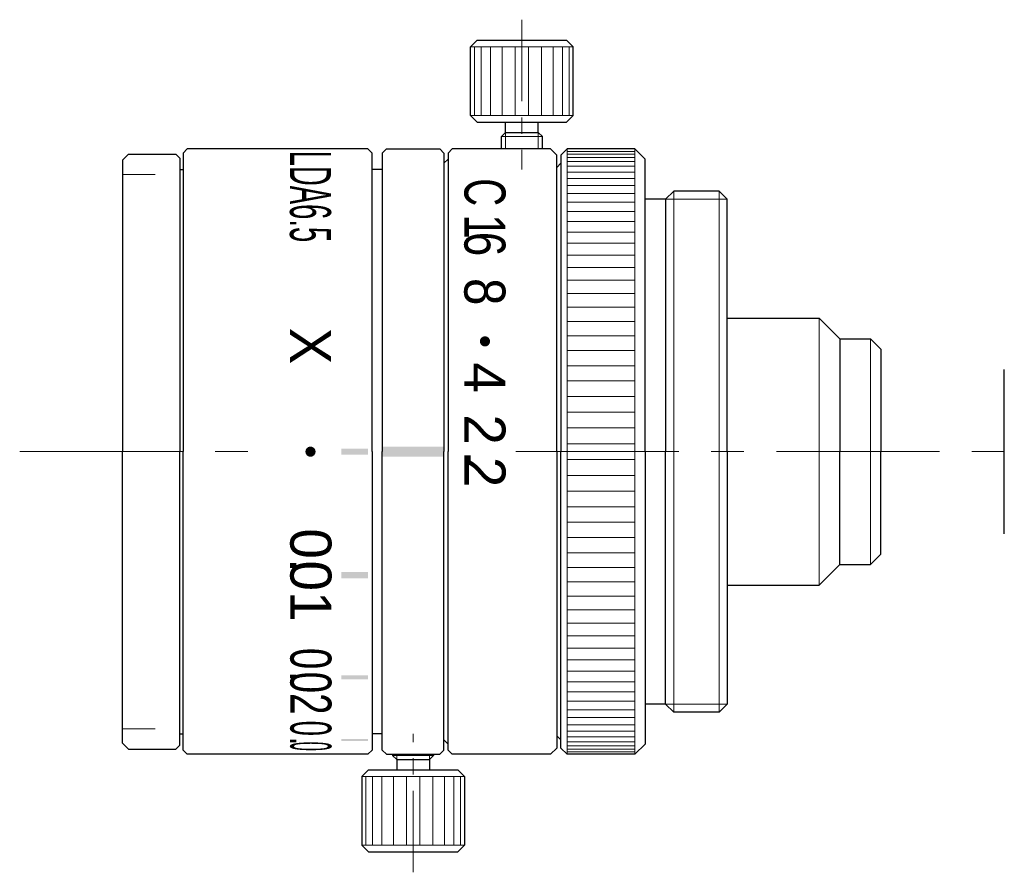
# Model space of a CAD drawing. Header units: millimetres. Extents: x 26.7 to 74.7, y 29.5 to 71.
import ezdxf
from ezdxf.enums import TextEntityAlignment as Align

# ---------------------------------------------------------------- set-up
doc = ezdxf.new("R2010")
doc.units = ezdxf.units.MM
doc.header["$LTSCALE"] = 0.25
doc.linetypes.add('CENTER', pattern=[50.8, 31.75, -6.35, 6.35, -6.35])
doc.layers.add('00_補助線', color=252, linetype='Continuous', lineweight=0, plot=False)
for name, color, linetype, lineweight in [('01_中心線', 1, 'CENTER', 20), ('03_寸法・文字', 50, 'Continuous', 20), ('iris＆image_circle', 7, 'Continuous', 30), ('画層1', 7, 'Continuous', 30)]:
    doc.layers.add(name, color=color, linetype=linetype, lineweight=lineweight)
doc.styles.add('sihyou', font='txt', dxfattribs={"width": 0.6, "height": 2})
doc.styles.add('VS Standard', font='txt', dxfattribs={"height": 3})

msp = doc.modelspace()

# ---------------------------------------------------------------- hatches: boundary and pattern name
at = {"layer": '03_寸法・文字'}
h = msp.add_hatch(color=256, dxfattribs=at)
h.dxf.hatch_style = 1
h.paths.add_polyline_path([(49.356, 55.124, 1), (49.356, 55.624, 1)])
h = msp.add_hatch(color=256, dxfattribs=at)
h.dxf.hatch_style = 1
h.paths.add_polyline_path([(40.856, 50.248, 1), (40.856, 49.748, 1)])
h = msp.add_hatch(color=256, dxfattribs=at)
h.dxf.hatch_style = 1
h.paths.add_polyline_path([(42.356, 50.148), (42.356, 49.848), (43.656, 49.848), (43.656, 50.148)])
h = msp.add_hatch(color=256, dxfattribs=at)
h.dxf.hatch_style = 1
h.paths.add_polyline_path([(47.356, 50.25), (44.356, 50.25), (44.356, 49.75), (47.356, 49.75)])
h = msp.add_hatch(color=256, dxfattribs=at)
h.dxf.hatch_style = 1
h.paths.add_polyline_path([(42.356, 44.127), (42.356, 43.827), (43.656, 43.827), (43.656, 44.127)])
h = msp.add_hatch(color=256, dxfattribs=at)
h.dxf.hatch_style = 1
h.paths.add_polyline_path([(42.356, 39.101), (42.356, 38.901), (43.656, 38.901), (43.656, 39.101)])
h = msp.add_hatch(color=256, dxfattribs=at)
h.dxf.hatch_style = 1
h.paths.add_polyline_path([(42.356, 35.997), (42.356, 35.897), (43.656, 35.897), (43.656, 35.997)])

# ---------------------------------------------------------------- linework, layer by layer
at = {"layer": '00_補助線'}
for p, q in [((33.291, 63.5), (31.691, 63.5)), ((33.291, 36.5), (31.691, 36.5))]:
    msp.add_line(p, q, dxfattribs=at)
at = {"layer": '01_中心線', "ltscale": 0.5}
for p, q in [((51.156, 71.05), (51.156, 63.75)), ((45.856, 29.5), (45.856, 36.25))]:
    msp.add_line(p, q, dxfattribs=at)
at = {"layer": '01_中心線'}
for p, q in [((26.691, 50), (39.356, 50)), ((50.856, 50), (74.656, 50))]:
    msp.add_line(p, q, dxfattribs=at)
at = {"layer": 'iris＆image_circle'}
msp.add_line((74.656, 46), (74.656, 54), dxfattribs=at)
at = {"layer": '画層1'}
for p, q in [((48.981, 70.05), (48.656, 69.725)), ((48.981, 70.05), (53.331, 70.05)), ((53.331, 70.05), (53.656, 69.725)), ((48.656, 66.375), (48.656, 69.725)), ((53.656, 66.375), (53.656, 69.725)), ((48.981, 66.05), (48.656, 66.375)), ((53.331, 66.05), (53.656, 66.375)), ((48.981, 66.05), (53.331, 66.05)), ((50.356, 65.55), (50.356, 66.05)), ((51.956, 65.55), (51.956, 66.05)), ((50.356, 65.55), (50.156, 65.35)), ((50.156, 64.75), (50.156, 65.35)), ((50.356, 65.55), (51.956, 65.55)), ((52.156, 65.35), (51.956, 65.55)), ((52.156, 64.75), (52.156, 65.35)), ((31.691, 64.2), (31.991, 64.5)), ((31.991, 64.5), (34.291, 64.5)), ((34.291, 64.5), (34.491, 64.3)), ((34.491, 64.3), (34.491, 50)), ((34.656, 64.55), (34.856, 64.75)), ((34.656, 64.55), (34.656, 50)), ((43.656, 64.75), (34.856, 64.75)), ((43.656, 64.75), (43.856, 64.55)), ((43.856, 50), (43.856, 64.55)), ((44.356, 64.55), (44.556, 64.75)), ((44.356, 64.55), (44.356, 50)), ((44.556, 64.75), (47.156, 64.75)), ((47.156, 64.75), (47.356, 64.55)), ((47.356, 64.55), (47.356, 50)), ((47.556, 64.55), (47.756, 64.75)), ((47.556, 64.55), (47.556, 50)), ((52.556, 64.75), (47.756, 64.75)), ((52.556, 64.75), (52.856, 64.45)), ((52.856, 50), (52.856, 64.45)), ((53.356, 64.75), (53.056, 64.45)), ((53.056, 64.45), (53.056, 50)), ((56.656, 64.75), (53.356, 64.75)), ((56.656, 64.75), (57.156, 64.25)), ((31.691, 64.2), (31.691, 50)), ((47.356, 64.05), (47.556, 64.25)), ((47.556, 64.25), (47.556, 64.25)), ((53.056, 64.05), (52.856, 63.85)), ((57.156, 50), (57.156, 64.25)), ((34.491, 63.75), (34.656, 63.75)), ((44.356, 63.75), (43.856, 63.75)), ((58.156, 62.303), (58.553, 62.7)), ((60.759, 62.7), (58.553, 62.7)), ((61.156, 62.303), (60.759, 62.7)), ((58.156, 62.303), (57.156, 62.303)), ((58.156, 62.303), (58.156, 50)), ((61.156, 50), (61.156, 62.303)), ((61.144, 56.5), (65.644, 56.5)), ((65.644, 56.5), (66.644, 55.5)), ((66.644, 55.5), (66.644, 55.5)), ((66.644, 55.5), (68.144, 55.5)), ((66.644, 55.5), (66.644, 50)), ((68.144, 55.5), (68.644, 55)), ((68.644, 55), (68.644, 50)), ((31.691, 35.8), (31.691, 50)), ((34.491, 35.7), (34.491, 50)), ((34.656, 35.45), (34.656, 50)), ((43.856, 50), (43.856, 35.45)), ((44.356, 35.45), (44.356, 50)), ((47.356, 35.45), (47.356, 50)), ((47.556, 35.45), (47.556, 50)), ((52.856, 50), (52.856, 35.55)), ((53.056, 35.55), (53.056, 50)), ((57.156, 50), (57.156, 35.75)), ((58.156, 37.697), (58.156, 50)), ((61.156, 50), (61.156, 37.697)), ((66.644, 44.5), (66.644, 50)), ((68.644, 45), (68.644, 50)), ((68.144, 44.5), (68.644, 45)), ((65.644, 43.5), (66.644, 44.5)), ((66.644, 44.5), (66.644, 44.5)), ((66.644, 44.5), (68.144, 44.5)), ((61.144, 43.5), (65.644, 43.5)), ((58.156, 37.697), (57.156, 37.697)), ((58.156, 37.697), (58.553, 37.3)), ((61.156, 37.697), (60.759, 37.3)), ((60.759, 37.3), (58.553, 37.3)), ((34.491, 36.25), (34.656, 36.25)), ((44.356, 36.25), (43.856, 36.25)), ((53.056, 35.95), (52.856, 36.15)), ((31.691, 35.8), (31.991, 35.5)), ((31.991, 35.5), (34.291, 35.5)), ((34.291, 35.5), (34.491, 35.7)), ((47.356, 35.95), (47.556, 35.75)), ((47.556, 35.75), (47.556, 35.75)), ((52.556, 35.25), (52.856, 35.55)), ((53.356, 35.25), (53.056, 35.55)), ((56.656, 35.25), (57.156, 35.75)), ((34.656, 35.45), (34.856, 35.25)), ((43.656, 35.25), (34.856, 35.25)), ((43.656, 35.25), (43.856, 35.45)), ((44.356, 35.45), (44.556, 35.25)), ((44.556, 35.25), (47.156, 35.25)), ((44.856, 35.25), (44.856, 35.2)), ((45.056, 35), (44.856, 35.2)), ((46.856, 35.2), (46.656, 35)), ((46.856, 35.25), (46.856, 35.2)), ((47.156, 35.25), (47.356, 35.45)), ((47.556, 35.45), (47.756, 35.25)), ((52.556, 35.25), (47.756, 35.25)), ((56.656, 35.25), (53.356, 35.25)), ((45.056, 35), (45.056, 34.5)), ((45.056, 35), (46.656, 35)), ((46.656, 35), (46.656, 34.5)), ((43.681, 34.5), (43.356, 34.175)), ((43.356, 34.175), (43.356, 30.825)), ((43.681, 34.5), (48.031, 34.5)), ((48.031, 34.5), (48.356, 34.175)), ((48.356, 34.175), (48.356, 30.825)), ((43.681, 30.5), (43.356, 30.825)), ((48.031, 30.5), (48.356, 30.825)), ((43.681, 30.5), (48.031, 30.5))]:
    msp.add_line(p, q, dxfattribs=at)
at = {"layer": '画層1', "lineweight": 9}
for p, q in [((48.656, 69.725), (53.656, 69.725)), ((48.846, 69.725), (48.846, 66.375)), ((49.172, 69.725), (49.172, 66.375)), ((49.634, 69.725), (49.634, 66.375)), ((50.199, 69.725), (50.199, 66.375)), ((50.829, 69.725), (50.829, 66.375)), ((51.482, 69.725), (51.482, 66.375)), ((52.112, 69.725), (52.112, 66.375)), ((52.678, 69.725), (52.678, 66.375)), ((53.139, 69.725), (53.139, 66.375)), ((53.465, 69.725), (53.465, 66.375)), ((48.656, 66.375), (53.656, 66.375)), ((50.156, 65.35), (52.156, 65.35)), ((53.356, 64.75), (53.356, 50)), ((56.656, 64.624), (53.356, 64.624)), ((56.656, 64.503), (53.356, 64.503)), ((56.656, 64.342), (53.356, 64.342)), ((56.656, 64.75), (56.656, 50)), ((56.656, 64.143), (53.356, 64.143)), ((56.656, 63.904), (53.356, 63.904)), ((56.656, 63.627), (53.356, 63.627)), ((56.656, 63.313), (53.356, 63.313)), ((56.656, 62.963), (53.356, 62.963)), ((56.656, 62.576), (53.356, 62.576)), ((58.553, 62.7), (58.553, 50)), ((60.759, 62.7), (60.759, 50)), ((56.656, 62.156), (53.356, 62.156)), ((56.656, 61.702), (53.356, 61.702)), ((56.656, 61.216), (53.356, 61.216)), ((56.656, 60.699), (53.356, 60.699)), ((56.656, 60.153), (53.356, 60.153)), ((56.656, 59.579), (53.356, 59.579)), ((56.656, 58.979), (53.356, 58.979)), ((56.656, 58.354), (53.356, 58.354)), ((56.656, 57.707), (53.356, 57.707)), ((56.656, 57.038), (53.356, 57.038)), ((56.656, 56.35), (53.356, 56.35)), ((56.656, 55.645), (53.356, 55.645)), ((68.144, 55.5), (68.144, 50)), ((56.656, 54.924), (53.356, 54.924)), ((56.656, 54.189), (53.356, 54.189)), ((56.656, 53.443), (53.356, 53.443)), ((56.656, 52.688), (53.356, 52.688)), ((56.656, 51.925), (53.356, 51.925)), ((56.656, 51.157), (53.356, 51.157)), ((56.656, 50.386), (53.356, 50.386)), ((53.356, 35.25), (53.356, 50)), ((56.656, 35.25), (56.656, 50)), ((58.553, 37.3), (58.553, 50)), ((60.759, 37.3), (60.759, 50)), ((68.144, 44.5), (68.144, 50)), ((56.656, 49.614), (53.356, 49.614)), ((56.656, 48.843), (53.356, 48.843)), ((56.656, 48.075), (53.356, 48.075)), ((56.656, 47.312), (53.356, 47.312)), ((56.656, 46.557), (53.356, 46.557)), ((56.656, 45.811), (53.356, 45.811)), ((56.656, 45.076), (53.356, 45.076)), ((56.656, 44.355), (53.356, 44.355)), ((56.656, 43.65), (53.356, 43.65)), ((56.656, 42.962), (53.356, 42.962)), ((56.656, 42.293), (53.356, 42.293)), ((56.656, 41.646), (53.356, 41.646)), ((56.656, 41.021), (53.356, 41.021)), ((56.656, 40.421), (53.356, 40.421)), ((56.656, 39.847), (53.356, 39.847)), ((56.656, 39.301), (53.356, 39.301)), ((56.656, 38.784), (53.356, 38.784)), ((56.656, 38.298), (53.356, 38.298)), ((56.656, 37.844), (53.356, 37.844)), ((56.656, 37.424), (53.356, 37.424)), ((56.656, 37.037), (53.356, 37.037)), ((56.656, 36.687), (53.356, 36.687)), ((56.656, 36.373), (53.356, 36.373)), ((56.656, 36.096), (53.356, 36.096)), ((56.656, 35.857), (53.356, 35.857)), ((56.656, 35.658), (53.356, 35.658)), ((56.656, 35.497), (53.356, 35.497)), ((44.856, 35.2), (46.856, 35.2)), ((56.656, 35.376), (53.356, 35.376)), ((43.356, 34.175), (48.356, 34.175)), ((43.546, 30.825), (43.546, 34.175)), ((43.872, 30.825), (43.872, 34.175)), ((44.334, 30.825), (44.334, 34.175)), ((44.899, 30.825), (44.899, 34.175)), ((45.53, 30.825), (45.53, 34.175)), ((46.182, 30.825), (46.182, 34.175)), ((46.813, 30.825), (46.813, 34.175)), ((47.378, 30.825), (47.378, 34.175)), ((47.839, 30.825), (47.839, 34.175)), ((48.166, 30.825), (48.166, 34.175)), ((43.356, 30.825), (48.356, 30.825))]:
    msp.add_line(p, q, dxfattribs=at)
at = {"layer": '画層1', "lineweight": 20}
for p, q in [((50.356, 64.75), (50.356, 65.55)), ((51.956, 64.75), (51.956, 65.55)), ((58.156, 62.303), (61.156, 62.303)), ((65.644, 56.5), (65.644, 50)), ((65.644, 43.5), (65.644, 50)), ((58.156, 37.697), (61.156, 37.697)), ((45.056, 35.25), (45.056, 35)), ((46.656, 35.25), (46.656, 35))]:
    msp.add_line(p, q, dxfattribs=at)

# ---------------------------------------------------------------- texts
at = {"layer": '03_寸法・文字'}
for s, style, width, p in [('LDA6.5', 'VS Standard', 0.5, (41.856, 62.436)), ('C', 'VS Standard', 0.7, (50.356, 62.643)), ('1', 'VS Standard', 0.8, (50.354, 60.974)), ('6', 'VS Standard', 0.8, (50.352, 60.118)), ('8', 'VS Standard', 0.9, (50.351, 57.794)), ('0', 'sihyou', 0.7, (41.875, 39.915)), ('.', 'sihyou', 0.7, (41.856, 39.049)), ('02', 'sihyou', 0.7, (41.875, 38.233)), ('0', 'sihyou', 0.5, (41.875, 36.518)), ('.', 'sihyou', 0.5, (41.856, 35.894)), ('0', 'sihyou', 0.3, (41.875, 35.641))]:
    msp.add_text(s, height=2, rotation=270, dxfattribs=dict(at, style=style, width=width)).set_placement(p, align=Align.TOP_CENTER)
for s, style, p in [('X', 'sihyou', (41.856, 55.149)), ('4', 'VS Standard', (50.351, 53.61)), ('2', 'VS Standard', (50.352, 51.073)), ('.', 'VS Standard', (50.356, 49.691)), ('2', 'VS Standard', (50.356, 49.005)), ('0', 'sihyou', (41.875, 45.518)), ('.', 'sihyou', (41.856, 44.454)), ('01', 'sihyou', (41.875, 43.209))]:
    msp.add_text(s, height=2, rotation=270, dxfattribs=dict(at, style=style)).set_placement(p, align=Align.TOP_CENTER)

doc.saveas('drawing.dxf')
